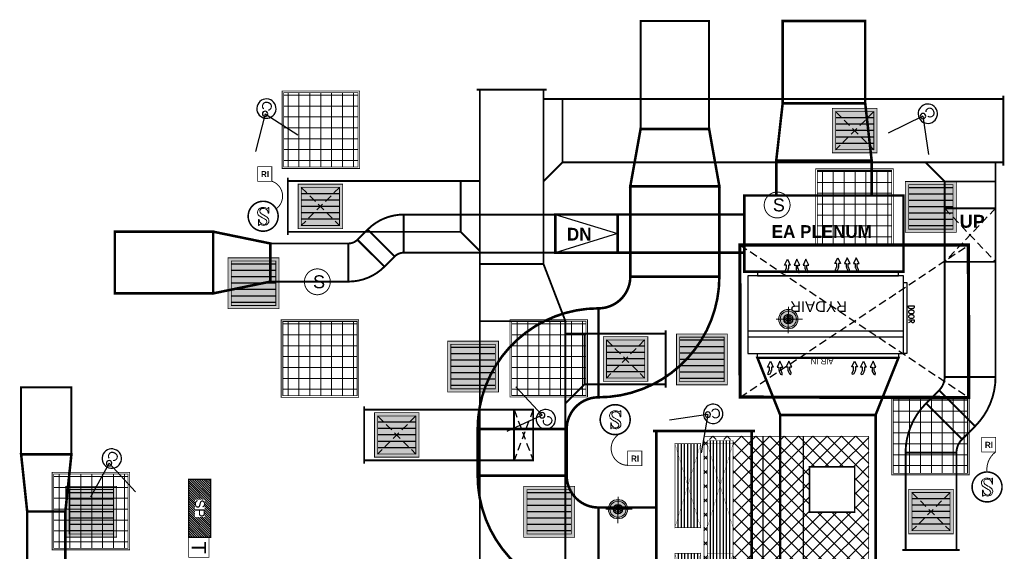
# Model space of a CAD drawing. Header units: millimetres. Extents: x -115221 to 194496, y -122556 to 375476.
# Tile 18 of 169: x 100696 to 108436, y -117737 to -113553. Entities that reach past the tile are written whole.
import ezdxf

# ---------------------------------------------------------------- set-up
doc = ezdxf.new("R2010")
doc.units = ezdxf.units.MM
doc.set_wipeout_variables(frame=1)
for name, pattern in [('CONTINOUS', [0]), ('DASHED', [0.75, 0.5, -0.25]), ('HIDDEN', [0.375, 0.25, -0.125])]:
    doc.linetypes.add(name, pattern=pattern)
for name, color, linetype in [('AC-EX DUCT', 6, 'Continuous'), ('AC-EXHAUST AIR UNIT', 10, 'Continuous'), ('AC-FA DUCT', 82, 'Continuous'), ('AC-FA GRILLE', 82, 'Continuous'), ('AC-RA GRILLE', 1, 'Continuous'), ('AC-SA DUCT', 150, 'Continuous'), ('AC-SA GRILLE', 5, 'Continuous'), ('AC-TRAP DOOR', 36, 'Continuous'), ('ELEC_RISPONSE INDICATOR', 84, 'CONTINOUS'), ('ELEC_SMOKE DETECTOR', 6, 'CONTINOUS'), ('EX HOOD', 30, 'Continuous'), ('EX OPENING', 6, 'Continuous'), ('LIGHTING A', 7, 'Continuous')]:
    doc.layers.add(name, color=color, linetype=linetype)
for name, color, linetype, lineweight in [('AC-EX HOOD', 30, 'Continuous', 15), ('AC-STARTER PANEL', 7, 'Continuous', 13), ('ELE-CCTV CAMERA', 6, 'Continuous', 25), ('ELE-SMOKE DETECTOR', 6, 'Continuous', 20), ('LIGHT-1', 5, 'Continuous', 0), ('LIGHTING LAYOUT', 5, 'Continuous', 0), ('M-FA DUCT', 92, 'Continuous', 0), ('SMOKE DETECTOR', 6, 'Continuous', 18), ('THERMOSTAT', 4, 'Continuous', 18)]:
    doc.layers.add(name, color=color, linetype=linetype, lineweight=lineweight)
doc.styles.add('ARIAL', font='GOTHICB.TTF')
doc.styles.add('Arial$001', font='arial.ttf', dxfattribs={"height": 1.99422})
doc.styles.get("Standard").update_dxf_attribs({"font": 'arial.ttf'})
doc.styles.add('STYLE4', font='sanss___.ttf')
pattern_1 = [(45, (-8395.18, -27118.96), (-56.1266, 56.1266), []), (135, (-8395.18, -27118.96), (-56.1266, -56.1266), [])]

# ---------------------------------------------------------------- blocks, each defined once
blk = doc.blocks.new('FA LINEAR GRILLE')
at = {"layer": 'AC-FA GRILLE', "color": 252}
for p, q in [((-936.51, -3782.71), (-936.51, -3808.71)), ((-935.51, -3782.71), (-935.51, -3808.71)), ((-934.51, -3782.71), (-934.51, -3808.71)), ((-933.51, -3782.71), (-933.51, -3808.71)), ((-932.51, -3782.71), (-932.51, -3808.71)), ((-931.51, -3782.71), (-931.51, -3808.71)), ((-930.51, -3782.71), (-930.51, -3808.71))]:
    blk.add_line(p, q, dxfattribs=at)
at = {"layer": 'AC-FA GRILLE', "const_width": 0.2}
blk.add_lwpolyline([(-937.51, -3782.71), (-929.51, -3782.71), (-929.51, -3808.71), (-937.51, -3808.71)], close=True, dxfattribs=at)
blk = doc.blocks.new('FA GRILLE')
at = {"layer": 'AC-FA GRILLE', "color": 252}
for p, q in [((-62.3, -1), (-0.3, -1)), ((-62.3, -2), (-0.3, -2)), ((-62.3, -3), (-0.3, -3)), ((-62.3, -4), (-0.3, -4)), ((-62.3, -5), (-0.3, -5)), ((-62.3, -6), (-0.3, -6)), ((-62.3, -7), (-0.3, -7))]:
    blk.add_line(p, q, dxfattribs=at)
at = {"layer": 'AC-FA GRILLE', "const_width": 0.2}
blk.add_lwpolyline([(-0.3, 0), (-0.3, -8), (-62.3, -8), (-62.3, 0)], close=True, dxfattribs=at)
blk = doc.blocks.new('A$C054ac0a6')
at = {"layer": 'EX HOOD'}
h = blk.add_hatch(dxfattribs=at)
h.set_pattern_fill('ANSI37', color=256, scale=25)
h.set_pattern_definition(pattern_1)
h.paths.add_polyline_path([(1590.2, 1066.8), (1615.6, 1092.2), (1615.6, 1270), (25.4, 1270), (25.4, 1066.8), (929.8, 1066.8), (929.8, 1066.8)], flags=16)
h.paths.add_polyline_path([(3276.6, 1066.8), (3276.6, 1270), (1686.4, 1270), (1686.4, 1066.8)], flags=16)
h.paths.add_polyline_path([(1892.1, 110.7), (2248.1, 110.7), (2248.1, 466.7), (1892.1, 466.7)], flags=16)
h.paths.add_polyline_path([(3302, 0), (1661, 0), (1661, 1295.4), (3302, 1295.4)])
h.paths.add_polyline_path([(2704.9, 466.7), (2704.9, 110.7), (3060.9, 110.7), (3060.9, 466.7)], flags=16)
h.paths.add_polyline_path([(1053.9, 110.7), (1409.9, 110.7), (1409.9, 466.7), (1053.9, 466.7)], flags=16)
h.paths.add_polyline_path([(1641, 0), (0, 0), (0, 1295.4), (1641, 1295.4)])
h.paths.add_polyline_path([(252.7, 466.7), (252.7, 110.7), (608.7, 110.7), (608.7, 466.7)], flags=16)
h.dxf.unprotected_set("ltscale", 0)
h = blk.add_hatch(dxfattribs=at)
h.set_pattern_fill('ANSI37', color=256, scale=25)
h.set_pattern_definition(pattern_1)
h.paths.add_polyline_path([(1590.2, 1066.8), (1615.6, 1092.2), (1615.6, 1270), (25.4, 1270), (25.4, 1066.8), (929.8, 1066.8), (929.8, 1066.8)], flags=16)
h.paths.add_polyline_path([(3276.6, 1066.8), (3276.6, 1270), (1686.4, 1270), (1686.4, 1066.8)], flags=16)
h.paths.add_polyline_path([(1892.1, 110.7), (2248.1, 110.7), (2248.1, 466.7), (1892.1, 466.7)], flags=16)
h.paths.add_polyline_path([(3302, 0), (1661, 0), (1661, 1295.4), (3302, 1295.4)])
h.paths.add_polyline_path([(2704.9, 466.7), (2704.9, 110.7), (3060.9, 110.7), (3060.9, 466.7)], flags=16)
h.paths.add_polyline_path([(1053.9, 110.7), (1409.9, 110.7), (1409.9, 466.7), (1053.9, 466.7)], flags=16)
h.paths.add_polyline_path([(1641, 0), (0, 0), (0, 1295.4), (1641, 1295.4)])
h.paths.add_polyline_path([(252.7, 466.7), (252.7, 110.7), (608.7, 110.7), (608.7, 466.7)], flags=16)
h.dxf.unprotected_set("ltscale", 0)
for p, q in [((1641, 0), (1641, 1295.4)), ((1641, 0), (1641, 1295.4)), ((1661, 0), (1661, 1295.4)), ((1661, 0), (1661, 1295.4))]:
    blk.add_line(p, q, dxfattribs=at)
at = {"layer": 'EX HOOD', "linetype": 'DASHED', "ltscale": 10}
for p, q in [((3302, 832.5), (0, 832.5)), ((3302, 832.5), (0, 832.5)), ((0, 512.9), (3302, 512.9)), ((0, 512.9), (3302, 512.9))]:
    blk.add_line(p, q, dxfattribs=at)
at = {"layer": 'EX HOOD', "const_width": 6.35}
blk.add_lwpolyline([(0, 0), (3302, 0), (3302, 1295.4), (0, 1295.4)], close=True, dxfattribs=at)
blk.add_lwpolyline([(0, 0), (3302, 0), (3302, 1295.4), (0, 1295.4)], close=True, dxfattribs=at)
at = {"layer": 'EX OPENING', "const_width": 12.7}
for points in [[(252.7, 466.7), (608.7, 466.7), (608.7, 110.7), (252.7, 110.7)], [(252.7, 466.7), (608.7, 466.7), (608.7, 110.7), (252.7, 110.7)], [(1053.9, 466.7), (1409.9, 466.7), (1409.9, 110.7), (1053.9, 110.7)], [(1053.9, 466.7), (1409.9, 466.7), (1409.9, 110.7), (1053.9, 110.7)], [(1892.1, 466.7), (2248.1, 466.7), (2248.1, 110.7), (1892.1, 110.7)], [(1892.1, 466.7), (2248.1, 466.7), (2248.1, 110.7), (1892.1, 110.7)], [(2704.9, 466.7), (3060.9, 466.7), (3060.9, 110.7), (2704.9, 110.7)], [(2704.9, 466.7), (3060.9, 466.7), (3060.9, 110.7), (2704.9, 110.7)]]:
    blk.add_lwpolyline(points, close=True, dxfattribs=at)
at = {"layer": 'M-FA DUCT', "linetype": 'HIDDEN', "ltscale": 300, "const_width": 2}
for points in [[(718.9, 1320.8), (58.5, 1320.8), (718.9, 1524), (58.5, 1524)], [(718.9, 1320.8), (58.5, 1320.8), (718.9, 1524), (58.5, 1524)], [(58.5, 1320.8), (718.9, 1320.8), (718.9, 1524), (58.5, 1524)], [(58.5, 1320.8), (718.9, 1320.8), (718.9, 1524), (58.5, 1524)], [(1582.5, 1320.8), (922.1, 1320.8), (1582.5, 1524), (922.1, 1524)], [(1582.5, 1320.8), (922.1, 1320.8), (1582.5, 1524), (922.1, 1524)], [(1582.5, 1320.8), (922.1, 1320.8), (922.1, 1524), (1582.5, 1524)], [(1582.5, 1320.8), (922.1, 1320.8), (922.1, 1524), (1582.5, 1524)], [(2379.9, 1320.8), (1719.5, 1320.8), (2379.9, 1524), (1719.5, 1524)], [(2379.9, 1320.8), (1719.5, 1320.8), (2379.9, 1524), (1719.5, 1524)], [(1719.5, 1320.8), (2379.9, 1320.8), (2379.9, 1524), (1719.5, 1524)], [(1719.5, 1320.8), (2379.9, 1320.8), (2379.9, 1524), (1719.5, 1524)], [(3243.5, 1320.8), (2583.1, 1320.8), (3243.5, 1524), (2583.1, 1524)], [(3243.5, 1320.8), (2583.1, 1320.8), (3243.5, 1524), (2583.1, 1524)], [(3243.5, 1320.8), (2583.1, 1320.8), (2583.1, 1524), (3243.5, 1524)], [(3243.5, 1320.8), (2583.1, 1320.8), (2583.1, 1524), (3243.5, 1524)], [(718.9, 1066.8), (58.5, 1066.8), (718.9, 1270), (58.5, 1270)], [(718.9, 1066.8), (58.5, 1066.8), (718.9, 1270), (58.5, 1270)], [(58.5, 1066.8), (718.9, 1066.8), (718.9, 1270), (58.5, 1270)], [(58.5, 1066.8), (718.9, 1066.8), (718.9, 1270), (58.5, 1270)], [(1582.5, 1066.8), (922.1, 1066.8), (1582.5, 1270), (922.1, 1270)], [(1582.5, 1066.8), (922.1, 1066.8), (1582.5, 1270), (922.1, 1270)], [(1582.5, 1066.8), (922.1, 1066.8), (922.1, 1270), (1582.5, 1270)], [(1582.5, 1066.8), (922.1, 1066.8), (922.1, 1270), (1582.5, 1270)], [(2379.9, 1066.8), (1719.5, 1066.8), (2379.9, 1270), (1719.5, 1270)], [(2379.9, 1066.8), (1719.5, 1066.8), (2379.9, 1270), (1719.5, 1270)], [(1719.5, 1066.8), (2379.9, 1066.8), (2379.9, 1270), (1719.5, 1270)], [(1719.5, 1066.8), (2379.9, 1066.8), (2379.9, 1270), (1719.5, 1270)], [(3243.5, 1066.8), (2583.1, 1066.8), (3243.5, 1270), (2583.1, 1270)], [(3243.5, 1066.8), (2583.1, 1066.8), (3243.5, 1270), (2583.1, 1270)], [(3243.5, 1066.8), (2583.1, 1066.8), (2583.1, 1270), (3243.5, 1270)], [(3243.5, 1066.8), (2583.1, 1066.8), (2583.1, 1270), (3243.5, 1270)]]:
    blk.add_lwpolyline(points, close=True, dxfattribs=at)
at = {"layer": 'AC-FA GRILLE', "lineweight": 5, "yscale": 25.4, "zscale": 25.4}
for name, p, xscale, rotation in [('FA LINEAR GRILLE', (-96022.5, 25133.6), 25.4, 90), ('FA LINEAR GRILLE', (-96022.5, 25133.6), 25.4, 90), ('FA LINEAR GRILLE', (97663.5, 25133.6), -25.4, 270), ('FA LINEAR GRILLE', (97663.5, 25133.6), -25.4, 270), ('FA LINEAR GRILLE', (98460.9, 25133.6), -25.4, 270), ('FA LINEAR GRILLE', (98460.9, 25133.6), -25.4, 270), ('FA LINEAR GRILLE', (-93497.9, 25133.6), 25.4, 90), ('FA LINEAR GRILLE', (-93497.9, 25133.6), 25.4, 90), ('FA GRILLE', (1615.6, 1066.8), -25.4, 180), ('FA GRILLE', (1615.6, 1066.8), -25.4, 180)]:
    blk.add_blockref(name, p, dxfattribs=dict(at, xscale=xscale, rotation=rotation))
at = {"layer": 'AC-FA GRILLE', "xscale": -25.4, "yscale": 25.4, "zscale": 25.4, "rotation": 180}
blk.add_blockref('FA GRILLE', (3276.6, 1066.8), dxfattribs=at)
blk.add_blockref('FA GRILLE', (3276.6, 1066.8), dxfattribs=at)
blk = doc.blocks.new('A$C7195562b')
at = {"layer": 'AC-EXHAUST AIR UNIT', "linetype": 'Continuous'}
for points in [[(771, 368.5), (745.1, 368.5), (745.1, 383.2), (698.6, 360.7), (745.1, 338.3), (745.1, 352.9), (772.2, 352.9)], [(779.5, 354.8), (800.8, 365.7), (806.2, 377), (793.4, 379.6), (773.4, 369.2)], [(771, 276.3), (745.1, 276.3), (745.1, 261.6), (698.6, 284), (745.1, 306.5), (745.1, 291.8), (772.2, 291.8)], [(779.5, 290.2), (800.8, 279.3), (806.2, 267.8), (793.4, 265.4), (773.4, 275.5)], [(769.9, 205), (743.9, 205), (743.9, 190.4), (697.4, 212.8), (743.9, 235.2), (743.9, 220.6), (771, 220.6)], [(778.3, 218.9), (799.6, 207.8), (805, 196.5), (792.3, 194.1), (772.2, 204.3)], [(769.9, -303.8), (743.9, -303.8), (743.9, -288.7), (697.4, -311.6), (743.9, -334), (743.9, -319.4), (771, -319.4)], [(778.3, -317.7), (799.6, -306.9), (805, -295.3), (792.3, -292.9), (772.2, -302.6)], [(771, -375.1), (745.1, -375.1), (745.1, -360), (698.6, -382.9), (745.1, -405.3), (745.1, -390.6), (772.2, -390.6)], [(779.5, -389), (800.8, -378.1), (806.2, -366.6), (793.4, -364.2), (773.4, -373.9)], [(771, -467.6), (745.1, -467.6), (745.1, -482), (698.6, -459.5), (745.1, -437.4), (745.1, -451.8), (772.2, -451.8)], [(779.5, -453.7), (800.8, -463.8), (806.2, -475.8), (793.4, -478.4), (773.4, -468)]]:
    blk.add_lwpolyline(points, dxfattribs=at)
for points in [[(770.8, 368.1, 0.060408), (772.1, 368.2, 0.047128), (772.9, 368.5, 0.038486), (773.4, 368.8)], [(770.8, 352.2, 0.044962), (774.2, 352.6, 0.042335), (778.1, 353.6, 0.021357), (780.5, 354.6)], [(780.5, 289.5, 0.092729), (773.6, 291.7, 0.031727), (770.8, 291.8)], [(773.4, 275.5, 0.049337), (772.7, 275.9, 0.049913), (771.8, 276.2, 0.048062), (770.8, 276.3)], [(779.3, 218.2, 0.092729), (772.4, 220.4, 0.031727), (769.6, 220.6)], [(772.2, 204.3, 0.015206), (771.6, 204.6, 0.023148), (771.1, 204.8, 0.071576), (769.8, 205, 0.008048), (769.6, 205)], [(769.6, -303.8, 0.084669), (771.1, -303.5, 0.022459), (771.7, -303.3, 0.00889), (772, -303.2, 0.003704), (772.2, -303.1)], [(769.6, -319.4, 0.069961), (775.5, -318.6, 0.05377), (779.3, -317)], [(770.8, -375.1, 0.060408), (772.1, -374.9, 0.047128), (772.9, -374.6, 0.038486), (773.4, -374.4)], [(770.8, -390.6), (770.8, -390.6, 0.108537), (780.5, -388.5)], [(780.5, -454.1, 0.092729), (773.6, -451.9, 0.031727), (770.8, -451.8)], [(773.4, -468, 0.036121), (772, -467.7, 0.029631), (771.1, -467.6, 0.014385), (770.8, -467.6)]]:
    blk.add_lwpolyline(points, format="xyb", dxfattribs=at)
at = {"layer": 'AC-EXHAUST AIR UNIT', "style": 'Arial$001'}
blk.add_text('AIR IN', height=43.84, rotation=270, dxfattribs=at).set_placement((679.2, 44.3))
blk.add_wipeout([(69.4, 630.1), (69.4, 603.1), (17, 603.1), (17, 526.4), (-17, 526.4), (-17, -600), (17, -600), (17, -639.9), (637, -639.9), (637, -600), (637, 603.1), (637, 630.1)]).dxf.layer = 'AC-EXHAUST AIR UNIT'
at = {"layer": 'AC-EXHAUST AIR UNIT', "linetype": 'Continuous'}
for points in [[(69.4, 603.1), (69.4, 630.1), (637, 630.1), (637, 603.1)], [(255.4, 643.9), (255.4, 688.7), (267.6, 688.7), (273.1, 686.9), (275.9, 682.6), (277.8, 678.4), (279.7, 671.8), (279.7, 660.9), (277.8, 654.8), (275.9, 650.5), (273.1, 646.3), (267.6, 643.9)], [(300.2, 688.7), (296.4, 686.9), (293.6, 682.6), (291.7, 678.4), (289.8, 671.8), (289.8, 660.9), (291.7, 654.8), (293.6, 650.5), (296.4, 646.3), (300.2, 643.9), (306.8, 643.9), (310.3, 646.3), (314.1, 650.5), (315.8, 654.8), (317.2, 660.9), (317.2, 671.8), (315.8, 678.4), (314.1, 682.6), (310.3, 686.9), (306.8, 688.7)], [(337.7, 688.7), (334.7, 686.9), (330.9, 682.6), (329.2, 678.4), (327.3, 671.8), (327.3, 660.9), (329.2, 654.8), (330.9, 650.5), (334.7, 646.3), (337.7, 643.9), (344.8, 643.9), (347.9, 646.3), (351.4, 650.5), (353.3, 654.8), (355.2, 660.9), (355.2, 671.8), (353.3, 678.4), (351.4, 682.6), (347.9, 686.9), (344.8, 688.7)], [(-17, -563.2), (17, -563.2), (17, 563.2), (-17, 563.2)], [(17, 603.1), (17, -639.9), (637, -639.9), (637, 603.1)], [(459, -639.9), (503.8, -639.9), (503.8, 603.1), (459, 603.1)], [(671, -563.2), (637, -563.2), (637, 563.2), (671, 563.2)]]:
    blk.add_lwpolyline(points, close=True, dxfattribs=at)
for points in [[(367.2, 643.9), (367.2, 688.7), (382.3, 688.7), (387.7, 686.9), (389.6, 684.5), (390.8, 680.3), (390.8, 676), (389.6, 671.8), (387.7, 669.9), (382.3, 667.5), (367.2, 667.5)], [(379.3, 667.5), (390.8, 643.9), (390.8, 643.9)], [(-56.9, 234), (-82.8, 234), (-82.8, 249.1), (-129.3, 226), (-82.8, 203.8), (-82.8, 218.2), (-55.7, 218.2)], [(-48.4, 220.1), (-27.1, 230.9), (-21.7, 242.3), (-34.5, 244.9), (-54.5, 234.5)], [(-56.2, 162.5), (-81.7, 162.5), (-81.7, 177.6), (-128.6, 154.7), (-81.7, 132.3), (-81.7, 146.9), (-54.5, 146.9)], [(-47.7, 148.8), (-26, 159.7), (-20.5, 171), (-33.3, 173.6), (-53.1, 163.2)], [(-56.2, 70.2), (-81.7, 70.2), (-81.7, 55.6), (-128.6, 78), (-81.7, 100.4), (-81.7, 85.8), (-54.5, 85.8)], [(-47.7, 84.2), (-26, 73.3), (-20.5, 61.7), (-33.3, 59.4), (-53.1, 69.5)], [(17, 12.2), (17, -74.2), (17, -74.2)], [(-45.3, -167.9), (-70.8, -167.9), (-70.8, -153.2), (-117.8, -175.7), (-70.8, -198.1), (-70.8, -183.4), (-44.1, -183.4)], [(-36.8, -181.8), (-15.8, -170.9), (-9.7, -159.4), (-22.4, -157), (-42.9, -167.2)], [(-44.1, -239.1), (-69.6, -239.1), (-69.6, -224.5), (-116.6, -246.9), (-69.6, -269.3), (-69.6, -254.7), (-42.9, -254.7)], [(-35.6, -253.1), (-14.6, -242.2), (-8.5, -230.6), (-21.7, -228.3), (-41.8, -238.4)], [(-44.1, -331.6), (-69.6, -331.6), (-69.6, -346), (-116.6, -323.6), (-69.6, -301.4), (-69.6, -315.8), (-42.9, -315.8)], [(-35.6, -317.7), (-14.6, -328.6), (-8.5, -339.9), (-21.7, -342.5), (-41.8, -332.1)]]:
    blk.add_lwpolyline(points, dxfattribs=at)
for points in [[(-57.1, 234, 0.001958), (-56.8, 234, 0.007886), (-56.3, 234, 0.014685), (-55.9, 234.1, 0.022375), (-55.5, 234.1, 0.03101), (-55.1, 234.2, 0.068374), (-54.5, 234.5)], [(-57.1, 218.2, 0.069961), (-51.3, 219, 0.05377), (-47.4, 220.6)], [(-56.6, 162.5, 0.072708), (-55, 162.8, 0.044199), (-53.8, 163.2)], [(-56.6, 146.9, 0.045314), (-52.4, 147.3, 0.078782), (-46.7, 149.3)], [(-46.7, 83.5, 0.082809), (-52.8, 85.5, 0.042164), (-56.6, 85.8)], [(-53.8, 69.5, 0.050991), (-55.1, 70, 0.065087), (-56.6, 70.2)], [(-45.5, -167.9, 0.032246), (-45, -167.8, 0.033109), (-44.3, -167.7, 0.050821), (-42.9, -167.2)], [(-45.5, -183.4, 0.069961), (-39.7, -182.6, 0.05377), (-35.9, -181.1)], [(-44.4, -239.1, 0.084669), (-42.8, -238.9, 0.022459), (-42.3, -238.7, 0.00889), (-41.9, -238.5, 0.003704), (-41.8, -238.4)], [(-44.4, -254.7), (-44.4, -254.7, 0.108537), (-34.7, -252.6)], [(-34.7, -318.2, 0.092729), (-41.6, -316, 0.031727), (-44.4, -315.8)], [(-41.8, -332.1, -0.002439), (-42.1, -332, 0.002151), (-42.6, -331.9, 0.005249), (-42.9, -331.8, 0.020094), (-43.5, -331.7, 0.036887), (-44.4, -331.6)]]:
    blk.add_lwpolyline(points, format="xyb", dxfattribs=at)
at = {"layer": 'AC-EXHAUST AIR UNIT', "style": 'Arial$001'}
blk.add_text('RYDAIR', height=86.07, rotation=270, dxfattribs=at).set_placement((218.3, 151.7))
blk = doc.blocks.new('A$Ccaf01b8e')
at = {"layer": 'AC-SA GRILLE', "transparency": 33554457}
h = blk.add_hatch(color=256, dxfattribs=at)
h.dxf.hatch_style = 1
h.paths.add_polyline_path([(-175, 175), (175, 175), (175, -175), (-175, -175)])
at = {"layer": 'AC-SA DUCT', "linetype": 'HIDDEN', "ltscale": 250}
for p, q in [((150, 150), (-150, -150)), ((-150, 150), (150, -150))]:
    blk.add_line(p, q, dxfattribs=at)
at = {"layer": 'AC-SA DUCT', "linetype": 'HIDDEN', "ltscale": 250, "const_width": 0.857}
blk.add_lwpolyline([(-150, 150), (150, 150), (150, -150), (-150, -150)], close=True, dxfattribs=at)
at = {"layer": 'AC-SA GRILLE', "color": 8}
for p, q in [((150, 100), (-150, 100)), ((150, 50), (-150, 50)), ((150, 0), (-150, 0)), ((150, -50), (-150, -50)), ((150, -100), (-150, -100))]:
    blk.add_line(p, q, dxfattribs=at)
at = {"layer": 'AC-SA GRILLE', "const_width": 6.25}
for points in [[(-175, 175), (175, 175), (175, -175), (-175, -175)], [(-150, 150), (150, 150), (150, -150), (-150, -150)]]:
    blk.add_lwpolyline(points, close=True, dxfattribs=at)
blk = doc.blocks.new('T')
at = {"layer": 'THERMOSTAT', "const_width": 9.8}
blk.add_lwpolyline([(-12051, 10431), (-11772, 10431), (-11772, 10147), (-12051, 10147)], close=True, dxfattribs=at)
at = {"layer": 'THERMOSTAT', "style": 'STYLE4'}
blk.add_text('T', height=202, dxfattribs=at).set_placement((-11995, 10188))
blk = doc.blocks.new('STARTER PANEL')
at = {"layer": 'AC-STARTER PANEL'}
h = blk.add_hatch(dxfattribs=at)
h.set_pattern_fill('ANSI31', color=256, scale=100, angle=-90)
h.set_pattern_definition([(315, (-677.172, 22294.542), (8.838835, 8.838835), [])])
h.paths.add_polyline_path([(168.9, 225), (168.9, -225), (0, -225), (0, 225)])
at = {"layer": 'AC-STARTER PANEL', "const_width": 10}
blk.add_lwpolyline([(168.9, 225), (168.9, -225), (0, -225), (0, 225)], close=True, dxfattribs=at)
at = {"layer": 'AC-STARTER PANEL', "insert": (45.1, -68), "char_height": 75, "attachment_point": 1, "rotation": 90, "bg_fill": 3, "box_fill_scale": 1, "bg_fill_color": 256, "bg_fill_transparency": 0}
blk.add_mtext_dynamic_manual_height_columns('\\pxqc;SP', width=135.965, gutter_width=1, heights=[0], dxfattribs=at)
blk = doc.blocks.new('A$C1f2f5c9e')
at = {"layer": 'AC-RA GRILLE', "transparency": 33554457}
h = blk.add_hatch(color=256, dxfattribs=at)
h.dxf.hatch_style = 1
h.paths.add_polyline_path([(-200, 200), (200, 200), (200, -200), (-200, -200)])
at = {"layer": 'AC-RA GRILLE', "color": 8}
for p, q in [((175, 150), (-175, 150)), ((175, 100), (-175, 100)), ((175, 50), (-175, 50)), ((175, 0), (-175, 0)), ((175, -50), (-175, -50)), ((175, -100), (-175, -100)), ((175, -150), (-175, -150))]:
    blk.add_line(p, q, dxfattribs=at)
at = {"layer": 'AC-RA GRILLE', "const_width": 6.25}
for points in [[(-200, 200), (200, 200), (200, -200), (-200, -200)], [(-175, 175), (175, 175), (175, -175), (-175, -175)]]:
    blk.add_lwpolyline(points, close=True, dxfattribs=at)
blk = doc.blocks.new('A$Ce7ba4ce5')
at = {"layer": 'AC-EX DUCT', "ltscale": 250}
for p, q in [((-4481.7, -1340.1), (-3991.8, -1490.1)), ((-3991.8, -1490.1), (-4481.7, -1640.1))]:
    blk.add_line(p, q, dxfattribs=at)
for points, const_width in [([(-2694.5, 183.4), (-2045.4, 183.4), (-2045.4, -465.1), (-2694.5, -465.1)], 20), ([(-5673.5, -1340.1), (-4481.7, -1340.1), (-4481.7, -1640.1), (-5673.5, -1640.1)], 15), ([(-5744.2, -1669.4), (-5825.3, -1750.5), (-6037.4, -1538.4), (-5956.3, -1457.3)], 15), ([(-6721.3, -1567.7), (-6108.1, -1567.7), (-6108.1, -1867.7), (-6721.3, -1867.7)], 15)]:
    blk.add_lwpolyline(points, close=True, dxfattribs=dict(at, const_width=const_width))
at = {"layer": 'AC-EX DUCT', "const_width": 20}
for points in [[(-2694.5, -465.1), (-2045.4, -465.1), (-1994.9, -915.1), (-2744.9, -915.1)], [(-2744.9, -1190.1), (-1994.9, -1190.1), (-1994.9, -915.1), (-2744.9, -915.1)], [(-3991.8, -1340.1), (-3991.8, -1640.1), (-4481.7, -1640.1), (-4481.7, -1340.1)], [(-7944.8, -1960.4), (-7944.8, -1475), (-7171.3, -1475), (-7171.3, -1960.4)], [(-7171.3, -1960.4), (-7171.3, -1475), (-6721.3, -1567.7), (-6721.3, -1867.7)], [(-2713.8, -2917.2), (-1963.8, -2917.2), (-1963.8, -7476.3), (-1938.8, -7476.3), (-2738.8, -7476.3), (-2713.8, -7476.3)]]:
    blk.add_lwpolyline(points, close=True, dxfattribs=at)
at = {"layer": 'AC-EX DUCT', "ltscale": 250, "const_width": 15}
for points in [[(-5744.2, -1669.4), (-5956.3, -1457.3, -0.198912), (-5673.5, -1340.1), (-5673.5, -1640.1, 0.198912)], [(-6037.4, -1538.4), (-5825.3, -1750.5, -0.198912), (-6108.1, -1867.7), (-6108.1, -1567.7, 0.198912)]]:
    blk.add_lwpolyline(points, format="xyb", close=True, dxfattribs=at)
at = {"layer": 'AC-FA DUCT'}
for points, const_width in [([(-3811.5, 183.4), (-3272.6, 183.4), (-3272.6, -667.4), (-3811.5, -667.4)], 15), ([(-3811.5, -667.4), (-3272.6, -667.4), (-3192.1, -1117.4), (-3892.1, -1117.4)], 20), ([(-3892.1, -1117.4), (-3192.1, -1117.4), (-3192.1, -1828.1), (-3892.1, -1828.1)], 20), ([(-8681.2, -2699.8), (-8285.8, -2699.8), (-8285.8, -3226.4), (-8681.2, -3226.4)], 15), ([(-5092.1, -3028.1), (-4392.1, -3028.1), (-4392.1, -3395.5), (-5092.1, -3395.5)], 20), ([(-3687.8, -3043.5), (-3712.8, -3043.5), (-2912.8, -3043.5), (-2937.8, -3043.5), (-2938.1, -6471), (-2913.1, -6471), (-3713.1, -6471), (-3688.1, -6471)], 20), ([(-8681.2, -3226.4), (-8285.8, -3226.4), (-8333.5, -3676.4), (-8633.5, -3676.4)], 20), ([(-4142.1, -3645.5), (-3687.9, -3645.5), (-3687.9, -4345.5), (-4142.1, -4345.5)], 20), ([(-8633.5, -5460.3), (-8333.5, -5460.3), (-8333.5, -3676.4), (-8633.5, -3676.4)], 20)]:
    blk.add_lwpolyline(points, close=True, dxfattribs=dict(at, const_width=const_width))
at = {"layer": 'AC-FA DUCT', "const_width": 20}
for points in [[(-3892.1, -1828.1), (-3192.1, -1828.1, -0.414214), (-4142.1, -2778.1), (-4142.1, -2078.1, 0.414214)], [(-4392.1, -3028.1), (-5092.1, -3028.1, -0.414214), (-4142.1, -2078.1), (-4142.1, -2778.1, 0.414214)], [(-4142.1, -3645.5), (-4142.1, -4345.5, -0.414214), (-5092.1, -3395.5), (-4392.1, -3395.5, 0.414214)]]:
    blk.add_lwpolyline(points, format="xyb", close=True, dxfattribs=at)
at = {"layer": 'AC-SA DUCT', "linetype": 'HIDDEN', "ltscale": 250}
for p, q in [((-1421, -1291), (-1021, -1712.3)), ((-1021, -1291), (-1421, -1712.3)), ((-4805.7, -2874.7), (-4655.7, -3274.7)), ((-4655.7, -2874.7), (-4805.7, -3274.7))]:
    blk.add_line(p, q, dxfattribs=at)
at = {"layer": 'AC-SA DUCT', "ltscale": 250, "const_width": 15}
for points in [[(-5074.9, -357.7), (-5099.9, -357.7), (-4549.9, -357.7), (-4574.9, -357.7), (-4574.9, -1728.7), (-5074.9, -1728.7)], [(-4424.9, -429.9), (-4574.9, -429.9), (-4574.9, -1079.9), (-4424.9, -929.9)], [(-4424.9, -429.9), (-959.5, -429.9), (-959.5, -404.9), (-959.5, -954.9), (-959.5, -929.9), (-4424.9, -929.9)], [(-1021, -1079.9), (-1021, -929.9), (-1571, -929.9), (-1421, -1079.9)], [(-5224.9, -1076), (-6584.3, -1076), (-6584.3, -1051), (-6584.3, -1501), (-6584.3, -1476), (-5224.9, -1476)], [(-5224.9, -1076), (-5074.9, -1076), (-5074.9, -1626), (-5224.9, -1476)], [(-1021, -1079.9), (-1021, -2617.6), (-1421, -2617.6), (-1421, -1079.9)], [(-1421, -1291), (-1021, -1291), (-1021, -1712.3), (-1421, -1712.3)], [(-5074.9, -1728.7), (-4574.9, -1728.7), (-4402.4, -2178.7), (-5074.9, -2178.7)], [(-5074.9, -2178.7), (-4402.4, -2178.7), (-4402.4, -4217.4), (-5074.9, -4217.4)], [(-4252.4, -2276.7), (-3614.6, -2276.7), (-3614.6, -2251.7), (-3614.6, -2701.7), (-3614.6, -2676.7), (-4252.4, -2676.7)], [(-4252.4, -2276.7), (-4402.4, -2276.7), (-4402.4, -2826.7), (-4252.4, -2676.7)], [(-1465, -2723.6), (-1182.1, -3006.5), (-1284.3, -3108.6), (-1567.1, -2825.8)], [(-5074.9, -2874.7), (-5984.4, -2874.7), (-5984.4, -2849.7), (-5984.4, -3299.7), (-5984.4, -3274.7), (-5074.9, -3274.7)], [(-1328.2, -3214.7), (-1328.2, -3979.2), (-1303.2, -3979.2), (-1753.2, -3979.2), (-1728.2, -3979.2), (-1728.2, -3214.7)]]:
    blk.add_lwpolyline(points, close=True, dxfattribs=at)
for points in [[(-1465, -2723.6), (-1182.1, -3006.5, 0.198912), (-1021, -2617.6), (-1421, -2617.6, -0.198912)], [(-1284.3, -3108.6), (-1567.1, -2825.8, 0.198912), (-1728.2, -3214.7), (-1328.2, -3214.7, -0.198912)]]:
    blk.add_lwpolyline(points, format="xyb", close=True, dxfattribs=at)
at = {"layer": 'AC-SA DUCT', "linetype": 'HIDDEN', "ltscale": 250, "const_width": 15}
for points in [[(-5074.9, -2874.7), (-4805.7, -2874.7), (-4805.7, -3274.7), (-5074.9, -3274.7)], [(-4655.7, -2874.7), (-4805.7, -2874.7), (-4805.7, -3274.7), (-4655.7, -3274.7)]]:
    blk.add_lwpolyline(points, close=True, dxfattribs=at)
at = {"layer": 'AC-EX HOOD', "rotation": 90}
blk.add_blockref('A$C054ac0a6', (-2017.7, -6387), dxfattribs=at)
at = {"layer": 'AC-EXHAUST AIR UNIT', "xscale": 0.9842499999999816, "yscale": 0.9842499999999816, "zscale": 0.9842499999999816, "rotation": 269.9999999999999}
blk.add_blockref('A$C7195562b', (-2338.8, -1806.8), dxfattribs=at)
at = {"layer": 'AC-RA GRILLE'}
for p in [(-1529.6, -1279.9), (-6854.1, -1881), (-3329.2, -2479.8), (-5128.3, -2536), (-8129.3, -3678.8), (-4530.1, -3679.4)]:
    blk.add_blockref('A$C1f2f5c9e', p, dxfattribs=at)
at = {"layer": 'AC-SA GRILLE'}
for p in [(-2128.2, -679.9), (-6328.4, -1276), (-3929.3, -2476.7), (-5728.5, -3074.7), (-1528.2, -3677.5)]:
    blk.add_blockref('A$Ccaf01b8e', p, dxfattribs=at)
at = {"layer": 'THERMOSTAT', "color": 6, "xscale": 0.5582458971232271, "yscale": 0.5582458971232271, "zscale": 0.5582458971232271, "rotation": 270}
blk.add_blockref('T', (-13027.7, -10609.1), dxfattribs=at)
at = {"layer": 'AC-EX DUCT', "ltscale": 250, "insert": (-4390.4, -1444.5), "char_height": 100, "attachment_point": 1, "style": 'ARIAL'}
blk.add_mtext_dynamic_manual_height_columns('\\A1;\\pxql;DN', width=954.241, gutter_width=375, heights=[0], dxfattribs=at)
at = {"layer": 'AC-EX DUCT', "insert": (-1993.3, -1423.6), "char_height": 100, "attachment_point": 3, "style": 'ARIAL'}
blk.add_mtext_dynamic_manual_height_columns('\\A1;\\pxqr;EA PLENUM', width=879.559, gutter_width=375, heights=[0], dxfattribs=at)
at = {"layer": 'AC-SA DUCT', "ltscale": 250, "insert": (-1302.8, -1342.1), "char_height": 101.6, "attachment_point": 1}
blk.add_mtext_dynamic_manual_height_columns('\\pxql;{\\fArial|b1|i0|c0|p34;UP}', width=860.841, gutter_width=381, heights=[0], dxfattribs=at)
at = {"layer": 'AC-EX DUCT', "ltscale": 250, "const_width": 20}
blk.add_lwpolyline([(-2995.2, -1190.1), (-2995.2, -1790.1), (-1744.7, -1790.1), (-1744.7, -1190.1)], close=True, dxfattribs=at)
at = {"layer": 'AC-EX DUCT', "const_width": 20}
for points in [[(-3991.8, -1340.1), (-2995.2, -1340.1), (-2995.2, -1640.1), (-3991.8, -1640.1)], [(-2893.1, -2467.2), (-1784.4, -2467.2), (-1963.8, -2917.2), (-2713.8, -2917.2)]]:
    blk.add_lwpolyline(points, close=True, dxfattribs=at)
at = {"layer": 'AC-TRAP DOOR', "linetype": 'HIDDEN', "ltscale": 250}
for p, q in [((-3028.5, -1579.7), (-1231.4, -2779.7)), ((-3028.4, -2776.3), (-1231.5, -1579.7))]:
    blk.add_line(p, q, dxfattribs=at)
at = {"layer": 'AC-TRAP DOOR', "const_width": 25.4}
blk.add_lwpolyline([(-3028.5, -2776.3), (-3031.5, -1579.7), (-1234.5, -1579.7), (-1231.5, -2779.7)], close=True, dxfattribs=at)
at = {"layer": 'AC-STARTER PANEL', "xscale": 1.016, "yscale": 1.016, "zscale": 1.016, "rotation": 179.9999999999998}
blk.add_blockref('STARTER PANEL', (-7191.7, -3652), dxfattribs=at)
blk = doc.blocks.new('DEDSDSD')
at = {"layer": 'LIGHTING LAYOUT', "ltscale": 500}
h = blk.add_hatch(dxfattribs=at)
h.set_pattern_fill('NET', color=5, scale=27, style=0, double=1)
h.set_pattern_definition([(0, (68324.3294, -16991.6293), (0, 3.375), []), (90, (68324.3294, -16991.6293), (-3.375, 2e-16), [])])
h.paths.add_polyline_path([(68324.33, -16991.63), (68347.33, -16991.63), (68347.33, -17014.63), (68324.33, -17014.63)])
at = {"layer": 'LIGHTING LAYOUT', "color": 5, "ltscale": 9, "const_width": 0.25}
for points in [[(68323.83, -16991.13), (68347.83, -16991.13), (68347.83, -17015.13), (68323.83, -17015.13)], [(68324.33, -16991.63), (68347.33, -16991.63), (68347.33, -17014.63), (68324.33, -17014.63)]]:
    blk.add_lwpolyline(points, close=True, dxfattribs=at)
blk = doc.blocks.new('SDARFWER')
at = {"layer": 'LIGHTING LAYOUT', "ltscale": 500}
h = blk.add_hatch(dxfattribs=at)
h.set_pattern_fill('NET3', color=5, scale=4.999611, angle=360, style=0, double=1)
h.set_pattern_definition([(360, (2.9359, -0.5842), (1e-12, 0.624951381), []), (60, (2.9359, -0.5842), (-0.541223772, 0.31247569), []), (120, (2.9359, -0.5842), (-0.541223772, -0.31247569), [])])
h.paths.add_polyline_path([(37586.18, -7476.36), (37583.68, -7476.36), (37583.68, -7478.11, -0.414214), (37584.43, -7478.86), (37586.18, -7478.86)])
h.paths.add_polyline_path([(37583.68, -7476.36), (37581.18, -7476.36), (37581.18, -7478.86), (37582.93, -7478.86, -0.414214), (37583.68, -7478.11)])
h.paths.add_polyline_path([(37583.68, -7479.61, -0.414214), (37582.93, -7478.86), (37581.18, -7478.86), (37581.18, -7481.36), (37583.68, -7481.36)])
h.paths.add_polyline_path([(37586.18, -7478.86), (37584.43, -7478.86, -0.414214), (37583.68, -7479.61), (37583.68, -7481.36), (37586.18, -7481.36)])
at = {"layer": 'LIGHTING LAYOUT'}
blk.add_hatch(color=5, dxfattribs=at).paths.add_polyline_path([(37582.93, -7478.86, 1), (37584.43, -7478.86, 1)])
at = {"layer": 'LIGHTING LAYOUT', "color": 5, "ltscale": 500}
for p, q in [((37583.68, -7475.07), (37583.68, -7483.22)), ((37583.68, -7483.22), (37583.68, -7475.07)), ((37579.32, -7478.86), (37587.47, -7478.86))]:
    blk.add_line(p, q, dxfattribs=at)
at = {"layer": 'LIGHTING LAYOUT', "color": 5, "linetype": 'CONTINOUS', "ltscale": 0.5}
for points in [[(37580.68, -7475.86), (37586.68, -7475.86), (37586.68, -7481.86), (37580.68, -7481.86)], [(37581.18, -7476.36), (37586.18, -7476.36), (37586.18, -7481.36), (37581.18, -7481.36)]]:
    blk.add_lwpolyline(points, close=True, dxfattribs=at)
at = {"layer": 'LIGHTING LAYOUT', "color": 5}
blk.add_circle((37583.68, -7478.86), 0.75, dxfattribs=at)
blk.add_circle((37583.68, -7478.86), 0.75, dxfattribs=at)
blk = doc.blocks.new('W DEWDD')
at = {"layer": 'LIGHTING LAYOUT', "ltscale": 500}
h = blk.add_hatch(color=143, dxfattribs=at)
h.dxf.hatch_style = 1
h.paths.add_polyline_path([(68223.8, -15975.13, 1), (68217.8, -15975.13, 1)])
h = blk.add_hatch(dxfattribs=at)
h.set_pattern_fill('HONEY', scale=0.10001)
h.set_pattern_definition([(0, (-60816.22137, -37945.08163), (0.4762963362, 0.2749898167), [0.3175308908, -0.6350617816]), (120, (-60816.22137, -37945.08163), (-0.47629633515, 0.2749898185), [0.3175308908, -0.6350617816]), (60, (-60816.22137, -37945.08163), (1.04e-09, 0.5499796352), [-0.6350617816, 0.3175308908])])
edge = h.paths.add_edge_path()
edge.add_arc((68220.8, -15975.13), 1.5, 0, 360)
h = blk.add_hatch(color=7, dxfattribs=at)
h.dxf.hatch_style = 1
edge = h.paths.add_edge_path()
edge.add_arc((68220.8, -15975.13), 0.239, 0, 360)
at = {"layer": 'LIGHTING LAYOUT', "color": 7, "ltscale": 500}
for p, q in [((68220.8, -15978.92), (68220.8, -15970.77)), ((68220.8, -15970.77), (68220.8, -15978.92)), ((68225.15, -15975.13), (68217.01, -15975.13))]:
    blk.add_line(p, q, dxfattribs=at)
for radius in [3, 2.5, 1.5, 0.239]:
    blk.add_circle((68220.8, -15975.13), radius, dxfattribs=at)
blk = doc.blocks.new('A$C2a5c69ef')
at = {"layer": 'LIGHT-1', "xscale": 25.4, "yscale": 25.4, "zscale": 25.4}
for p in [(-1732361.5, 431205.9), (-1728166.5, 430593.5), (-1732368.6, 429405.7), (-1730570, 429407.4), (-1727570, 428795.3), (-1734169.5, 428204.9)]:
    blk.add_blockref('DEDSDSD', p, dxfattribs=at)
at = {"layer": 'LIGHTING A', "transparency": 33554687, "xscale": -25.40000000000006, "yscale": 25.40000000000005, "zscale": 25.40000000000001, "rotation": 179.6956773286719}
for p in [(-1727895.9, -398722.5), (-1729234.9, -400217.9), (-1726338.9, -401082.3), (-1733464.9, -401431.7), (-1729100.7, -401417.6), (-1732172.9, -401995.8), (-1730729.8, -401995.8), (-1729679.8, -401995.8), (-1726338.9, -401966.7), (-1729100.7, -402614.7), (-1733464.9, -402622.7), (-1729532.3, -403351), (-1728482.3, -403351)]:
    blk.add_blockref('W DEWDD', p, dxfattribs=at)
at = {"layer": 'LIGHTING A', "color": 5, "lineweight": 0, "xscale": 25.4, "yscale": 25.4, "zscale": 25.4, "rotation": 180}
for p in [(962204, -196928.6), (957201.5, -197626.6), (958251.5, -197626.6), (959301.5, -197626.6), (960351.5, -197626.6), (961401.5, -197626.6), (956104, -197809), (957744, -198676.6), (958900, -198676.6), (959800, -198676.6)]:
    blk.add_blockref('SDARFWER', p, dxfattribs=at)
blk = doc.blocks.new('A$C535D7DF1')
at = {"layer": 'ELE-SMOKE DETECTOR', "const_width": 0.3}
blk.add_lwpolyline([(0, -4, 1), (0, 4, 1)], format="xyb", close=True, dxfattribs=at)
at = {"layer": 'ELE-SMOKE DETECTOR'}
blk.add_text('S', height=4, dxfattribs=at).set_placement((-1.34, -1.98))
blk = doc.blocks.new('RI')
at = {"ltscale": 0.25, "const_width": 0.63}
blk.add_lwpolyline([(-6.18, 12.8), (6.18, 12.8), (6.18, 0), (-6.18, 0)], close=True, dxfattribs=at)
at = {"style": 'ARIAL'}
blk.add_text('RI', height=5.276, dxfattribs=at).set_placement((-3.32, 3.55, 28.44))
blk = doc.blocks.new('AFC & RI')
at = {"color": 1, "lineweight": 0}
for points in [[(-0.22, 2.67), (-0.52, 2.65), (-0.93, 2.52), (-1.27, 2.28), (-1.41, 2.14), (-1.62, 1.77), (-1.69, 1.34), (-1.67, 1.19), (-1.54, 0.78), (-1.45, 0.62), (-1.14, 0.3), (-1.02, 0.22), (-0.68, 0), (-0.22, -0.27), (-0.17, -0.3), (0.32, -0.58), (0.57, -0.74), (0.61, -0.77), (0.89, -1.1), (0.99, -1.48), (0.95, -1.69), (0.72, -2.05), (0.44, -2.22), (-0.01, -2.3)], [(-1.27, -2.3), (-1.28, -2.3), (-1.27, -2.3), (-0.81, -2.41), (-0.75, -2.44), (-0.34, -2.55), (0.07, -2.58), (0.47, -2.55), (0.87, -2.41), (1.21, -2.17), (1.38, -1.98), (1.58, -1.61), (1.65, -1.19), (1.64, -1.03), (1.51, -0.62), (1.42, -0.46), (1.12, -0.14), (0.98, -0.04), (0.64, 0.17), (0.16, 0.44), (0.15, 0.44), (-0.36, 0.73), (-0.72, 0.98), (-0.94, 1.19), (-0.96, 1.2), (-1.1, 1.6), (-1.07, 1.77), (-0.85, 2.14), (-0.64, 2.28), (-0.21, 2.38)], [(0.92, 2.38), (0.63, 2.47), (0.2, 2.62), (-0.22, 2.67)], [(-0.21, 2.38), (0.03, 2.35), (0.45, 2.2), (0.66, 2.05), (0.94, 1.73), (1.08, 1.4), (1.18, 0.93), (1.32, 0.93), (1.32, 2.67)], [(1.32, 2.67), (1.18, 2.67), (1.08, 2.44), (0.92, 2.38)], [(-1.5, -0.86), (-1.64, -0.86), (-1.64, -2.58), (-1.5, -2.58), (-1.42, -2.36), (-1.28, -2.3), (-1.27, -2.3)], [(-0.01, -2.3), (-0.34, -2.26), (-0.75, -2.12), (-0.96, -1.98), (-1.24, -1.67), (-1.39, -1.35), (-1.5, -0.86)]]:
    blk.add_lwpolyline(points, dxfattribs=at)
at = {"layer": 'ELEC_SMOKE DETECTOR', "color": 1, "linetype": 'Continuous', "ltscale": 0.25, "const_width": 0.457}
blk.add_lwpolyline([(0, 4.38, 0.999999), (0, -4.38, 0.414214), (4.38, 0, 0.414213), (0, 4.38, 1.000001)], format="xyb", dxfattribs=at)
blk = doc.blocks.new('rhrt')
at = {"layer": 'ELEC_SMOKE DETECTOR', "color": 2, "linetype": 'Continuous', "xscale": 1.057860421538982, "yscale": 1.057860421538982, "zscale": 1.057860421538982, "rotation": 180}
blk.add_blockref('AFC & RI', (-8484.47, 5073.32), dxfattribs=at)
blk = doc.blocks.new('CCTV - W')
at = {"layer": 'ELE-CCTV CAMERA', "color": 3}
for points in [[(20927.62, -37394.85), (20933.1, -37384.17)], [(20927.62, -37394.85), (20919.18, -37386.31)]]:
    blk.add_lwpolyline(points, dxfattribs=at)
blk.add_lwpolyline([(20930.9, -37398.16, -1), (20926.68, -37393.9, -1), (20930.9, -37398.16, -2.414214)], format="xyb", dxfattribs=at)
at = {"layer": 'ELE-CCTV CAMERA'}
blk.add_circle((20927.62, -37394.85), 0.837, dxfattribs=at)
at = {"layer": 'ELE-CCTV CAMERA', "color": 3}
blk.add_circle((20927.62, -37394.85), 0.837, dxfattribs=at)
blk.add_text('C', height=3, rotation=134.6787, dxfattribs=at).set_placement((20931.51, -37396.67))
blk = doc.blocks.new('A$C997a23df')
blk.add_blockref('A$Ce7ba4ce5', (0, -0.6))
at = {"layer": 'ELEC_RISPONSE INDICATOR', "linetype": 'Continuous', "const_width": 7.62}
for points in [[(-6676.2, -1295.6, 0.608029), (-6710.2, -1078.3, 5.518919)], [(-3973.8, -3064.7, 0.768306), (-3911.7, -3314.2, 5.518919)], [(-1087.6, -3366.4, -0.273693), (-1019.4, -3208.4, 5.518919)]]:
    blk.add_lwpolyline(points, format="xyb", dxfattribs=at)
blk.add_blockref('A$C2a5c69ef', (-9693.3, -0.1))
at = {"layer": 'ELE-CCTV CAMERA', "yscale": 25.39999999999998, "zscale": 25.4}
for p, xscale, rotation in [((12340.2, -1088834.9), -25.39999999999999, 210.2387444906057), ((-813259.3, -725774.9), -25.39999999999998, 161.013238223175), ((-929898.6, 570252.8), -25.39999999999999, 87.45752252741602), ((-999936.3, -440424.7), -25.39999999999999, 142.9335321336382), ((-261579.8, -1061799.3), -25.39999999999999, 195.7603639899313)]:
    blk.add_blockref('CCTV - W', p, dxfattribs=dict(at, xscale=xscale, rotation=rotation))
at = {"layer": 'ELE-SMOKE DETECTOR', "xscale": 25.4, "yscale": 25.4, "zscale": 25.4}
for p in [(-2737.8, -1265.6), (-6352.3, -1870)]:
    blk.add_blockref('A$C535D7DF1', p, dxfattribs=at)
at = {"layer": 'ELEC_RISPONSE INDICATOR', "color": 2, "linetype": 'Continuous', "xscale": 8.986268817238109, "yscale": 8.986268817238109, "zscale": 8.986268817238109}
for p in [(-6765.7, -1078.3), (-1074.9, -3208.4), (-3856.9, -3315.9)]:
    blk.add_blockref('RI', p, dxfattribs=at)
at = {"layer": 'SMOKE DETECTOR', "xscale": 25.4, "yscale": 25.4, "zscale": 25.4}
for p in [(208727.1, -130216.3), (211494.5, -131817), (214417.9, -132346.4)]:
    blk.add_blockref('rhrt', p, dxfattribs=at)

msp = doc.modelspace()

# ---------------------------------------------------------------- block references
msp.add_blockref('A$C997a23df', (109388.5, -113746.3))

doc.saveas('drawing.dxf')
